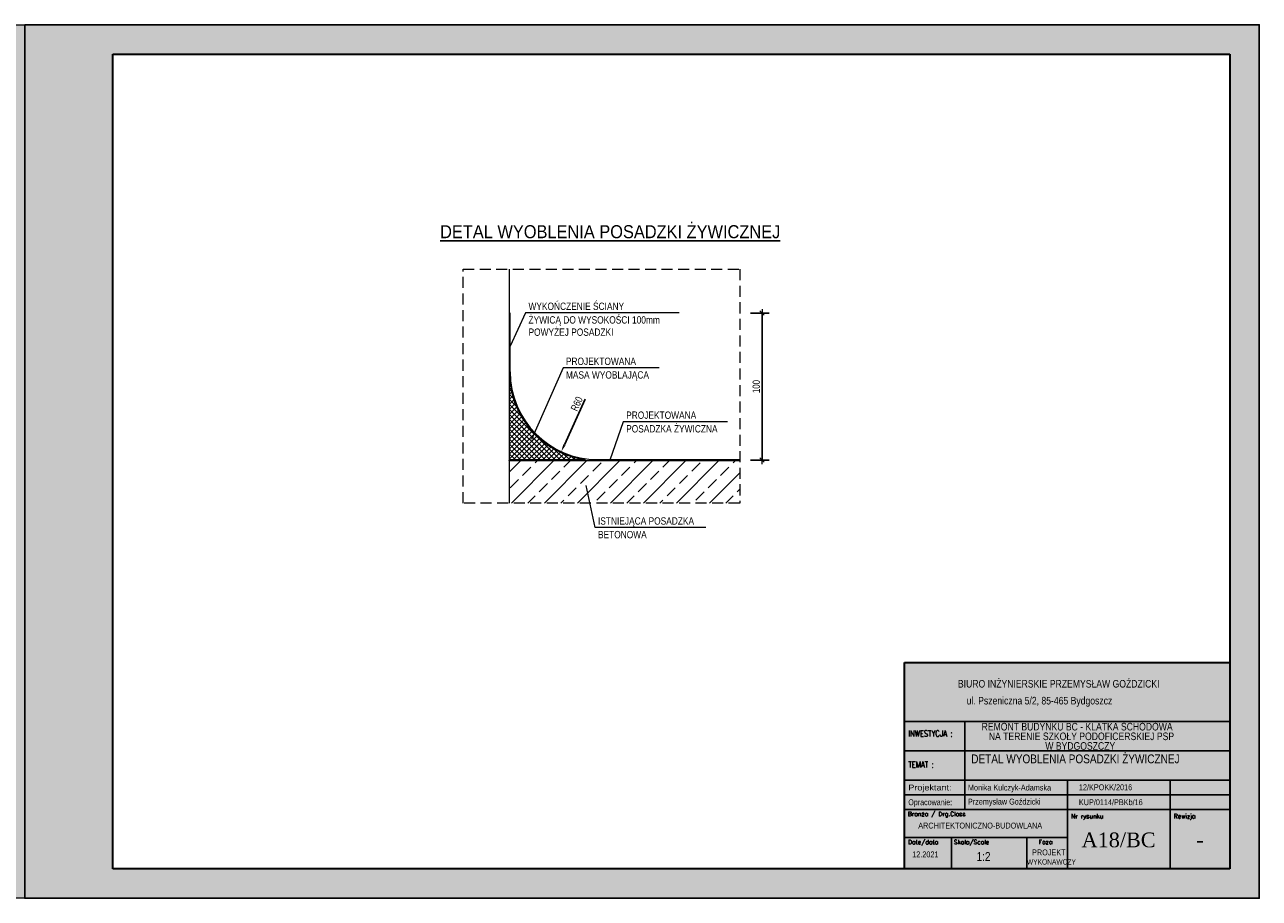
# Model space of a CAD drawing. Header units: millimetres. Extents: x 22222 to 39022, y 10199 to 16139.
# Tile 3 of 3: x 30622 to 39022, y 10199 to 16139. Entities that reach past the tile are written whole.
import ezdxf
from ezdxf.enums import TextEntityAlignment as Align

# ---------------------------------------------------------------- set-up
doc = ezdxf.new("R2010")
doc.units = ezdxf.units.MM
doc.linetypes.add('DASHED', pattern=[0.75, 0.5, -0.25])
for name, color, linetype, lineweight in [('BA_txs', 2, 'Continuous', 18), ('BA_wym', 1, 'Continuous', 18), ('Cienka', 7, 'Continuous', 18), ('PG_PODCIĄGI', 1, 'DASHED', 18), ('PG_SZRAF', 1, 'Continuous', 18), ('PG_WIDOKOWE_CIENKIE', 1, 'Continuous', 18), ('Przekrojowa', 60, 'Continuous', 18), ('TABC', 1, 'Continuous', 18), ('TABELKA', 7, 'Continuous', 18)]:
    doc.layers.add(name, color=color, linetype=linetype, lineweight=lineweight)
doc.layers.add('BZ_sym', color=7, linetype='Continuous')
doc.layers.add('BZ_txg', color=3, linetype='Continuous')
doc.styles.add('ARIAL', font='arial.ttf')
doc.styles.add('BIKTS', font='bikromsw.shx', dxfattribs={"width": 0.85})
doc.styles.add('BIKWYM', font='BIKROMSW.SHX', dxfattribs={"width": 0.8})
doc.styles.add('ROMANC', font='times.ttf', dxfattribs={"height": 20})
doc.styles.add('ROMANS', font='bikromsw.shx', dxfattribs={"width": 0.8})
doc.styles.add('SIMPLEX', font='SIMPLEX')
doc.dimstyles.new('BA_KR_20', dxfattribs={"dimtxt": 50, "dimasz": 2.333332, "dimexe": 48, "dimexo": 0, "dimgap": 0, "dimtad": 0, "dimdec": 1, "dimlfac": 0.1, "dimrnd": 0.5, "dimzin": 9, "dimdsep": 46, "dimtxsty": 'BIKWYM', "dimblk": 'WYM-KR', "dimcen": 0, "dimdle": 20, "dimclrd": 256, "dimclre": 256, "dimclrt": 7, "dimadec": 0, "dimazin": 0, "dimtfac": 0.033333, "dimtdec": 1, "dimtmove": 0, "dimatfit": 3, "dimldrblk": 'WYM-KR', "dimfxl": 80, "dimfxlon": 1, "dimtvp": 0.8, "dimtolj": 1, "dimarcsym": 0})

# ---------------------------------------------------------------- blocks, each defined once
blk = doc.blocks.new('A$C44d5f34b')
at = {"true_color": 0xffffff}
h = blk.add_hatch(color=7, dxfattribs=at)
h.dxf.hatch_style = 1
h.paths.add_polyline_path([(4200, 2970), (0, 2970), (0, 0), (4200, 0)])
h.paths.add_polyline_path([(300, 2870), (4100, 2870), (4100, 100), (300, 100)], flags=16)
at = {"layer": 'Cienka', "color": 1}
for p, q in [((0, 2970), (4200, 2970)), ((0, 0), (0, 2970)), ((4200, 2970), (4200, 0)), ((4200, 0), (0, 0))]:
    blk.add_line(p, q, dxfattribs=at)
at = {"layer": 'Przekrojowa', "color": 18, "lineweight": 30, "true_color": 0x000000}
for p, q in [((300, 100), (300, 2870)), ((300, 2870), (4100, 2870)), ((4100, 2870), (4100, 100)), ((4100, 100), (300, 100))]:
    blk.add_line(p, q, dxfattribs=at)
blk = doc.blocks.new('WYM-KR')
at = {"color": 7, "linetype": 'ByBlock'}
blk.add_line((6.24, 6.24), (-6.24, -6.24), dxfattribs=at)
at = {"linetype": 'ByBlock'}
blk.add_line((11.52, 0), (-11.52, 0), dxfattribs=at)
blk = doc.blocks.new('*D394')
at = {"layer": 'BA_wym', "lineweight": -2, "transparency": 16777216}
for p, q in [((35559.5, 14178.9), (35687.5, 14178.9)), ((35639.5, 14176.6), (35639.5, 13181.3)), ((35559.5, 13178.9), (35687.5, 13178.9))]:
    blk.add_line(p, q, dxfattribs=at)
at = {"layer": 'Defpoints', "color": 0, "transparency": 16777216}
for p in [(33924.8, 14178.9), (33918.8, 13178.9), (35639.5, 13178.9)]:
    blk.add_point(p, dxfattribs=at)
at = {"layer": 'BA_wym', "lineweight": -2, "transparency": 16777216, "xscale": 2.333332, "yscale": 2.333332, "zscale": 2.333332}
for p, rotation in [((35639.5, 14178.9), 90), ((35639.5, 13178.9), 270)]:
    blk.add_blockref('WYM-KR', p, dxfattribs=dict(at, rotation=rotation))
at = {"layer": 'BA_wym', "color": 7, "transparency": 16777216, "insert": (35599.5, 13678.9), "char_height": 50, "attachment_point": 5, "rotation": 90, "style": 'BIKWYM'}
blk.add_mtext('\\A1;100', dxfattribs=at)
blk = doc.blocks.new('*D386')
at = {"layer": 'BA_wym', "lineweight": -2, "transparency": 16777216}
blk.add_line((34436.5, 13592.4), (34293.7, 13281.8), dxfattribs=at)
at = {"layer": 'BA_wym', "transparency": 16777216}
blk.add_solid([(34286.1, 13285.3), (34301.2, 13278.3), (34272.8, 13236.4)], dxfattribs=at)
at = {"layer": 'Defpoints', "color": 0, "transparency": 16777216}
for p in [(34523.4, 13781.5), (34272.8, 13236.4)]:
    blk.add_point(p, dxfattribs=at)
at = {"layer": 'BA_wym', "color": 7, "transparency": 16777216, "insert": (34378.3, 13561.5), "char_height": 50, "attachment_point": 5, "rotation": 65.30585, "style": 'BIKWYM'}
blk.add_mtext('\\A1;R60', dxfattribs=at)
blk = doc.blocks.new('eoprz')
blk = doc.blocks.new('A$C38c5ed0e')
at = {"true_color": 0xffffff}
h = blk.add_hatch(color=7, dxfattribs=at)
h.dxf.hatch_style = 1
h.paths.add_polyline_path([(1107.2, 702), (0, 702), (0, 0), (1107.2, 0)])
at = {"layer": 'Przekrojowa', "color": 18, "lineweight": 30, "true_color": 0x000000}
for p, q in [((0, 0), (0, 702)), ((0, 702), (1107.2, 702))]:
    blk.add_line(p, q, dxfattribs=at)
blk = doc.blocks.new('TAB-SP')
at = {"color": 18, "true_color": 0x000000}
for p, q in [((-5536, 0), (-5536, 3510)), ((-5536, 3510), (0, 3510)), ((0, 3510), (0, 0)), ((-4506, 2008), (-4506, 2508)), ((-5536, 2008), (0, 2008)), ((-4506, 1014), (-4506, 2025)), ((-2760, 1508), (-2760, 531)), ((-1014, 1508), (-1014, 1008)), ((-5520, 1258), (0, 1258)), ((0, 1008), (-5536, 1008)), ((-4506, 1008), (-4506, 1014)), ((-1014, 0), (-1014, 1008)), ((-5536, 0), (0, 0))]:
    blk.add_line(p, q, dxfattribs=at)
at = {"color": 18, "linetype": 'Continuous', "true_color": 0x000000}
for p, q in [((0, 2508), (-5536, 2508)), ((0, 1508), (-5536, 1508)), ((-2760, 531), (-5536, 531)), ((-4733, 0), (-4733, 531)), ((-3457, 0), (-3457, 531)), ((-2760, 531), (-2760, 0))]:
    blk.add_line(p, q, dxfattribs=at)
at = {"color": 18, "true_color": 0x000000, "style": 'ROMANS'}
for s, width, p, p2 in [('Projektant: ', 0.826802, (-5470, 1333), (-4691, 1333)), ('Opracowanie: ', 0.711769, (-5470, 1083), (-4691, 1083))]:
    blk.add_text(s, height=100, dxfattribs=dict(at, width=width)).set_placement(p, p2, align=Align.FIT)
at = {"color": 18, "true_color": 0x000000, "style": 'BIKTS', "width": 0.85}
for tag, p, height in [('TEMAT1', (-4383, 1811), 150), ('TEMAT2', (-4383, 1591), 150), ('PROJEKTOWAł1', (-4383, 1336), 100), ('UPR.NR1', (-2569, 1341), 100), ('PROJEKTOWAŁ2', (-4383, 1086), 100), ('UPR.NR2', (-2569, 1091), 100), ('BRANżA', (-4783, 686), 100), ('DATA', (-5403, 196), 100), ('SKALA', (-4363, 136), 150), ('FAZA', (-3199, 242), 100), ('UPR.NR4', (-3378, 73), 100)]:
    blk.add_attdef(tag, p, '', height=height, dxfattribs=at)
at = {"color": 18, "true_color": 0x000000, "style": 'ROMANC'}
for tag, p in [('NR', (-2075, 368)), ('REWIZJA', (-508, 368))]:
    blk.add_attdef(tag, text='', height=250, dxfattribs=at).set_placement(p, align=Align.CENTER)
at = {"layer": 'TABC', "color": 18, "linetype": 'Continuous', "true_color": 0x000000, "style": 'SIMPLEX'}
for s, p in [('Branża / Drg.Class', (-5478, 896)), ('Nr rysunku', (-2700, 859)), ('Rewizja', (-954, 859)), ('Date/data', (-5475, 418)), ('Skala/Scale', (-4696, 418)), ('Faza', (-3252, 421))]:
    blk.add_text(s, height=74.6, dxfattribs=at).set_placement(p)
at = {"layer": 'TABELKA', "color": 18, "true_color": 0x000000}
for s, height, style, width, p in [('BIURO INŻYNIERSKIE PRZEMYSŁAW GOŹDZICKI', 128.93, 'BIKTS', 0.85, (-4626, 3082)), ('ul. Pszeniczna 5/2, 85-465 Bydgoszcz', 128.93, 'BIKTS', 0.85, (-4477, 2795)), ('INWESTYCJA :', 105.6, 'SIMPLEX', 0.8, (-5470, 2248)), ('REMONT BUDYNKU BC - KLATKA SCHODOWA ', 128.93, 'BIKTS', 0.85, (-4223, 2353)), ('NA TERENIE SZKOŁY PODOFICERSKIEJ PSP ', 128.93, 'BIKTS', 0.85, (-4101, 2189)), ('TEMAT :', 105.6, 'SIMPLEX', 0.8, (-5470, 1721))]:
    blk.add_text(s, height=height, dxfattribs=dict(at, style=style, width=width)).set_placement(p)
at = {"layer": 'TABELKA', "color": 18, "true_color": 0x000000, "insert": (-3140, 2154), "char_height": 128.93, "width": 1530.26, "attachment_point": 1, "style": 'BIKTS'}
blk.add_mtext('W BYDGOSZCZY', dxfattribs=at)

msp = doc.modelspace()

# ---------------------------------------------------------------- hatches: boundary and pattern name
at = {"layer": 'PG_SZRAF', "true_color": 0x000000}
h = msp.add_hatch(dxfattribs=at)
h.set_pattern_fill('ANSI37', color=18, scale=7.5)
h.set_pattern_definition([(45, (6002.783, 4263.253), (-16.83798, 16.83798), []), (135, (6002.783, 4263.253), (-16.83798, -16.83798), [])])
h.paths.add_polyline_path([(33918.81, 13778.93), (33918.81, 13181.93), (34436.95, 13181.93, -0.3734402)])
h = msp.add_hatch(dxfattribs=at)
h.set_pattern_fill('ANSI33', color=18, scale=25)
h.set_pattern_definition([(45, (6002.78, 4263.25), (-112.2532, 112.2532), []), (45, (6115.04, 4263.25), (-112.2532, 112.2532), [79.375, -39.6875])])
h.paths.add_polyline_path([(35486.75, 12886.9), (35486.75, 13175.93), (33918.81, 13175.93), (33918.81, 12886.9)])

# ---------------------------------------------------------------- linework, layer by layer
at = {"color": 18, "true_color": 0x000000}
msp.add_lwpolyline([(30622.12, 16139.32), (39022.12, 16139.32), (39022.12, 10199.32), (30622.12, 10199.32)], close=True, dxfattribs=at)
at = {"layer": 'PG_PODCIĄGI', "color": 18, "ltscale": 150, "true_color": 0x000000}
msp.add_lwpolyline([(33605.61, 14476.73), (35486.75, 14476.73), (35486.75, 12886.9), (33605.61, 12886.9)], close=True, dxfattribs=at)
at = {"layer": 'PG_WIDOKOWE_CIENKIE', "color": 18, "true_color": 0x000000}
for p, q in [((33918.81, 14476.73), (33918.81, 12886.9)), ((33924.81, 14178.93), (33918.81, 14178.93)), ((33924.81, 13778.93), (33924.81, 14178.93)), ((33918.81, 13181.93), (34436.95, 13181.93)), ((33918.81, 13175.93), (33918.81, 13178.93)), ((33918.81, 13175.93), (35486.75, 13175.93)), ((34521.81, 13181.93), (35486.75, 13181.93))]:
    msp.add_line(p, q, dxfattribs=at)
for points in [[(35074.03, 14179.74), (34030.39, 14179.74), (33924.81, 13953.72)], [(34938.94, 13805.47), (34284.87, 13805.47), (34071.08, 13319.25)], [(35404.25, 13439.34), (34694.78, 13439.34), (34602.81, 13178.05)], [(35256.08, 12719.82), (34503.17, 12719.82), (34443.14, 13006.07)]]:
    msp.add_lwpolyline(points, dxfattribs=at)
for radius, end in [(603, 261.910618), (597, 270)]:
    msp.add_arc((34521.81, 13778.93), radius, 180, end, dxfattribs=at)

# ---------------------------------------------------------------- block references
at = {"color": 18, "true_color": 0x000000}
ref = msp.add_blockref('TAB-SP', (38822.12, 10399.32), dxfattribs=dict(at, xscale=0.3999999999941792, yscale=0.3999999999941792, zscale=0.3999999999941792))
ref.add_attrib('TEMAT1', 'DETAL WYOBLENIA POSADZKI ŻYWICZNEJ', (37062.25, 11117.26), dxfattribs={"color": 250, "height": 59.9999, "style": 'BIKTS', "width": 0.85})
ref.add_attrib('PROJEKTOWAł1', 'Przemysław Goździcki', (37039.7, 10836.7), dxfattribs={"color": 250, "height": 40, "style": 'BIKTS', "width": 0.85})
ref.add_attrib('UPR.NR1', 'KUP/0114/PBKb/16', (37794.65, 10832.67), dxfattribs={"color": 250, "height": 40, "style": 'BIKTS', "width": 0.85})
ref.add_attrib('PROJEKTOWAł2', 'Monika Kulczyk-Adamska', (37039.7, 10932.39), dxfattribs={"color": 250, "height": 40, "style": 'BIKTS', "width": 0.85})
ref.add_attrib('UPR.NR2', '12/KPOKK/2016', (37794.65, 10934.28), dxfattribs={"color": 250, "height": 40, "style": 'BIKTS', "width": 0.85})
ref.add_attrib('UPR.NR4', 'WYKONAWCZY', (37441, 10428.68), dxfattribs={"color": 250, "height": 36, "style": 'BIKTS', "width": 0.75})
ref.add_attrib('BRANżA', 'ARCHITEKTONICZNO-BUDOWLANA', (36701.67, 10673.84), dxfattribs={"color": 250, "height": 40, "style": 'BIKTS', "width": 0.85})
ref.add_attrib('DATA', '12.2021', (36660.83, 10477.84), dxfattribs={"color": 250, "height": 40, "style": 'BIKTS', "width": 0.85})
ref.add_attrib('SKALA', '1:2', (37098.48, 10453.84), dxfattribs={"color": 250, "height": 60, "style": 'BIKTS', "width": 0.85})
ref.add_attrib('FAZA', 'PROJEKT ', (37476.04, 10491.46), dxfattribs={"color": 250, "height": 40, "style": 'BIKTS', "width": 0.85})
ref.add_attrib('NR', 'A18/BC', dxfattribs={"color": 250, "height": 100, "style": 'ROMANC'}).set_placement((38064.91, 10546.41), align=Align.CENTER)
ref.add_attrib('REWIZJA', '-', dxfattribs={"color": 250, "height": 100, "style": 'ROMANC'}).set_placement((38618.72, 10546.41), align=Align.CENTER)
at = {"layer": 'BZ_sym', "color": 18, "true_color": 0x000000}
ref = msp.add_blockref('eoprz', (34605.76, 14661.05), dxfattribs=dict(at, xscale=5.0625, yscale=5.0625, zscale=5.0625))
ref.add_attrib('Nazwa', '%%uDETAL WYOBLENIA POSADZKI ŻYWICZNEJ', dxfattribs={"layer": 'BZ_txg', "height": 88.5938, "style": 'ARIAL', "width": 0.9}).set_placement((34605.76, 14731.93), align=Align.MIDDLE_CENTER)
at = {"layer": 'PG_WIDOKOWE_CIENKIE', "color": 18, "lineweight": 30, "true_color": 0x000000, "xscale": 2, "yscale": 2, "zscale": 2}
for name, p in [('A$C44d5f34b', (22222.12, 10199.32)), ('A$C44d5f34b', (30622.12, 10199.32)), ('A$C38c5ed0e', (36607.68, 10399.32))]:
    msp.add_blockref(name, p, dxfattribs=at)

# ---------------------------------------------------------------- texts
at = {"layer": 'BA_txs', "color": 18, "ltscale": 0.2, "true_color": 0x000000, "style": 'BIKTS', "width": 0.85}
for s, p in [('WYKOŃCZENIE ŚCIANY', (34049.92, 14199.88)), ('ŻYWICĄ DO WYSOKOŚCI 100mm', (34049.92, 14107.14)), ('POWYŻEJ POSADZKI', (34049.92, 14023.94)), ('PROJEKTOWANA', (34304.4, 13825.61)), ('MASA WYOBLAJĄCA', (34304.4, 13732.87)), ('PROJEKTOWANA', (34714.31, 13459.47)), ('POSADZKA ŻYWICZNA', (34714.31, 13366.74)), ('ISTNIEJĄCA POSADZKA', (34522.7, 12739.96)), ('BETONOWA', (34522.7, 12647.22))]:
    msp.add_text(s, height=50, dxfattribs=at).set_placement(p)

# ---------------------------------------------------------------- dimensions: what is measured, and where the dimension line sits
at = {"layer": 'BA_wym', "color": 18, "true_color": 0x000000}
dim = msp.add_linear_dim(base=(35639.53, 13178.93), p1=(33924.81, 14178.93), p2=(33918.81, 13178.93), angle=90, dimstyle='BA_KR_20', override={"dimtmove": 1}, dxfattribs=at)
dim.commit()
dim.dimension.update_dxf_attribs({"geometry": '*D394', "text_midpoint": (35599.53, 13678.93)})
dim = msp.add_radius_dim(center=(34523.45, 13781.49), mpoint=(34272.78, 13236.36), dimstyle='BA_KR_20', override={"dimasz": 50, "dimsah": 1, "dimtmove": 1}, dxfattribs=at)
dim.commit()
dim.dimension.update_dxf_attribs({"geometry": '*D386', "text_midpoint": (34414.62, 13544.82), "dimtype": 164})

doc.saveas('drawing.dxf')
